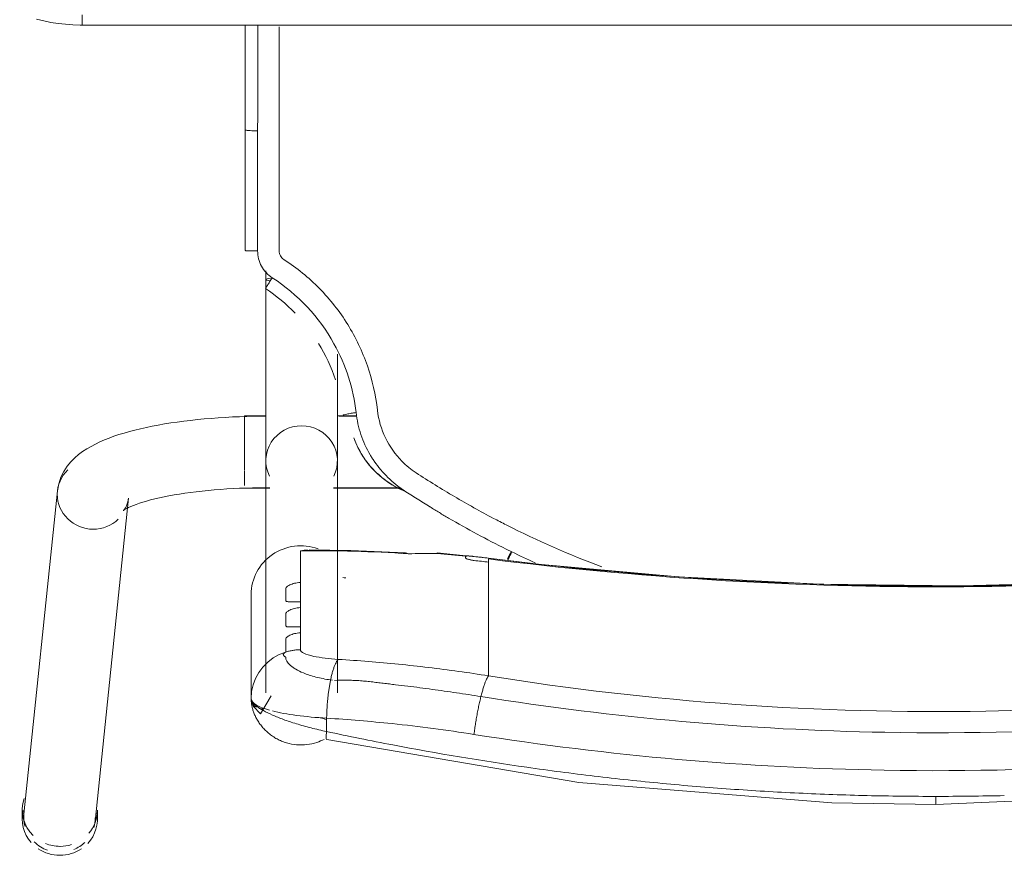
# Model space of a CAD drawing. Header units: metres. Extents: x 2.9 to 42.3, y -72.9 to -49.3.
# Tile 31 of 256: x 6.448 to 6.733, y -65.366 to -65.124. Entities that reach past the tile are written whole.
import ezdxf

# ---------------------------------------------------------------- set-up
doc = ezdxf.new("R2010")
doc.units = ezdxf.units.M
doc.layers.add('I-FURN', color=7, linetype='Continuous', lineweight=18)

# ---------------------------------------------------------------- blocks, each defined once
blk = doc.blocks.new('ConjuntoParaAlunoTamanho6 - CJA06_ConjuntoParaAlunoTamanho6-V13-2PAV')
at = {"layer": 'I-FURN', "color": 253, "true_color": 0xaaaaaa}
for p, q in [((0.24321, 0.29526), (0.23354, 0.20182)), ((0.24254, 0.29456), (0.24254, 0.29197)), ((0.2643, 0.29197), (0.2643, 0.29456)), ((0.25413, 0.19969), (0.2638, 0.29312)), ((0.1981, 0.22964), (0.1981, 0.25969)), ((0.17315, 0.25812), (0.17315, 0.19097)), ((0.19385, 0.19097), (0.19385, 0.25812)), ((0.17457, 0.25441), (0.17513, 0.25435)), ((0.1959, 0.25221), (0.19685, 0.25395)), ((0.19685, 0.25395), (0.19754, 0.2558)), ((0.12943, 0.2438), (0.12943, 0.25317)), ((0.19471, 0.25062), (0.1959, 0.25221)), ((0.12943, 0.24214), (0.12943, 0.2438)), ((0.12943, 0.24214), (0.12943, 0.23653)), ((0.18386, 0.23904), (0.18386, 0.24073)), ((0.12943, 0.23653), (0.12943, 0.23486)), ((0.12943, 0.23486), (0.12943, 0.22925)), ((0.18386, 0.23176), (0.18386, 0.23345)), ((0.12943, 0.22759), (0.12943, 0.22925)), ((0.12943, 0.22759), (0.12943, 0.22197)), ((0.18386, 0.21701), (0.18386, 0.22617)), ((0.12943, 0.22031), (0.12943, 0.22197)), ((0.12946, 0.21915), (0.14434, 0.21757)), ((0.17944, 0.21689), (0.18173, 0.21678)), ((0.17429, 0.19894), (0.15474, 0.19894)), ((0.17429, 0.19879), (0.15494, 0.19879)), ((0.2, 0.19894), (0.19271, 0.19894)), ((0.19385, 0.19879), (0.19271, 0.19879)), ((0.19385, 0.19845), (0.19385, 0.19879)), ((0.19385, 0.19764), (0.19385, 0.19845)), ((0.2, 0.1938), (0.2, 0.19814)), ((0.19385, 0.1916), (0.19385, 0.19367)), ((0.2, 0.18573), (0.2, 0.19364)), ((0.19385, 0.18582), (0.19385, 0.18688)), ((0.19385, 0.18371), (0.19385, 0.18582)), ((0.2, 0.17794), (0.2, 0.1856)), ((0.19385, 0.17809), (0.19385, 0.18059)), ((0.16757, 0.17809), (0.17268, 0.17809)), ((0.1676, 0.17794), (0.17323, 0.17794)), ((0.19377, 0.17794), (0.2, 0.17794)), ((0.19385, 0.13604), (0.19385, 0.13857)), ((0.19983, 0.13021), (0.19982, 0.0953)), ((0.19982, 0.06497), (0.19982, 0.0953)), ((0.247, 0.06497), (-0.247, 0.06497)), ((0.247, 0.06497), (-0.247, 0.06497)), ((0.247, 0.06497), (0.247, 0.06197))]:
    blk.add_line(p, q, dxfattribs=at)
at = {"layer": 'I-FURN', "color": 253, "true_color": 0xaaaaaa, "flags": 128}
for points in [[(0.0001, 0.2904), (-0.07267, 0.28721), (-0.14486, 0.2777), (-0.17603, 0.27161)], [(0.17623, 0.27161), (0.10331, 0.28398), (0.03018, 0.28985), (0.0001, 0.2904)], [(0.17627, 0.2654), (0.17627, 0.26637), (0.17627, 0.26734), (0.17627, 0.26831), (0.17627, 0.26928)], [(0.1981, 0.25971), (0.19792, 0.26092), (0.19739, 0.26208), (0.1954, 0.2642), (0.19227, 0.25896)], [(0.19754, 0.2558), (0.19796, 0.25773), (0.1981, 0.25969)], [(0.1981, 0.25971), (0.1981, 0.2522), (0.1981, 0.24468)], [(0.1981, 0.22964), (0.1981, 0.23715), (0.1981, 0.24467), (0.1981, 0.25218), (0.1981, 0.25969)], [(0.19172, 0.24799), (0.19331, 0.2492), (0.19471, 0.25062)], [(0.1881, 0.24628), (0.18997, 0.24701), (0.19172, 0.24799)], [(0.18386, 0.24073), (0.18386, 0.24195), (0.18386, 0.24317), (0.18386, 0.24439), (0.18386, 0.24561)], [(0.1881, 0.24628), (0.1881, 0.24532), (0.1881, 0.24435), (0.1881, 0.24339), (0.1881, 0.24243)], [(0.18386, 0.23345), (0.18386, 0.23485), (0.18386, 0.23624), (0.18386, 0.23764), (0.18386, 0.23904)], [(0.1881, 0.23868), (0.1881, 0.2378), (0.1881, 0.23692), (0.1881, 0.23603), (0.1881, 0.23515)], [(0.18386, 0.22617), (0.18386, 0.22757), (0.18386, 0.22897), (0.18386, 0.23036), (0.18386, 0.23176)], [(0.1881, 0.23141), (0.1881, 0.23052), (0.1881, 0.22964), (0.1881, 0.22876), (0.1881, 0.22787)], [(-0.12926, 0.21915), (-0.08865, 0.22342), (-0.0479, 0.2261), (-0.00707, 0.22717), (0.03376, 0.22666), (0.07455, 0.22454), (0.11521, 0.22083), (0.12946, 0.21915)], [(0.12943, 0.21937), (0.12943, 0.21961), (0.12943, 0.21984), (0.12943, 0.22007), (0.12943, 0.22031)], [(0.1361, 0.21901), (0.1361, 0.21893), (0.1361, 0.21886), (0.1361, 0.21878), (0.1361, 0.2187)], [(0.15351, 0.21761), (0.16928, 0.2169), (0.18131, 0.21677)], [(0.18173, 0.21678), (0.18279, 0.21686), (0.18386, 0.21701)], [(0.23507, 0.20536), (0.23501, 0.20531), (0.23482, 0.20518), (0.23451, 0.20499), (0.23408, 0.20476), (0.23355, 0.20449), (0.23291, 0.2042), (0.23217, 0.20389), (0.23133, 0.20358), (0.23041, 0.20326), (0.22941, 0.20294), (0.22832, 0.20262), (0.22717, 0.2023), (0.22594, 0.20199), (0.22464, 0.20169), (0.22328, 0.2014), (0.22186, 0.20112), (0.22039, 0.20086), (0.21886, 0.2006), (0.21729, 0.20036), (0.21567, 0.20014), (0.214, 0.19993), (0.2123, 0.19973), (0.21057, 0.19956), (0.2088, 0.1994), (0.207, 0.19926), (0.20518, 0.19913), (0.20334, 0.19903), (0.20148, 0.19894), (0.19961, 0.19888), (0.19772, 0.19883), (0.19583, 0.1988), (0.19394, 0.19879), (0.19385, 0.19879)], [(0.23354, 0.20182), (0.23373, 0.20287), (0.23403, 0.20376), (0.23437, 0.20445), (0.23469, 0.20492), (0.23492, 0.20521), (0.23505, 0.20534), (0.23507, 0.20536)], [(0.25413, 0.19969), (0.25375, 0.19762), (0.25311, 0.19572), (0.25226, 0.19403), (0.25129, 0.19256), (0.25023, 0.19128), (0.24913, 0.19017), (0.24799, 0.18919), (0.24683, 0.18832), (0.24563, 0.18753), (0.24441, 0.18681), (0.24316, 0.18615), (0.24188, 0.18553), (0.24055, 0.18496), (0.23919, 0.18441), (0.23778, 0.1839), (0.23633, 0.18341), (0.23483, 0.18295), (0.2333, 0.18251), (0.23171, 0.1821), (0.23008, 0.1817), (0.22841, 0.18133), (0.2267, 0.18098), (0.22495, 0.18064), (0.22315, 0.18033), (0.22132, 0.18004), (0.21946, 0.17976), (0.21756, 0.17951), (0.21562, 0.17928), (0.21366, 0.17906), (0.21168, 0.17887), (0.20967, 0.1787), (0.20763, 0.17855), (0.20558, 0.17842), (0.20352, 0.17831), (0.20144, 0.17823), (0.19935, 0.17816), (0.19725, 0.17811), (0.19515, 0.17809), (0.19385, 0.17809)], [(0.17315, 0.16015), (0.17315, 0.162), (0.17315, 0.16382), (0.17315, 0.1656), (0.17315, 0.16735), (0.17315, 0.16905), (0.17315, 0.17071), (0.17315, 0.17233), (0.17315, 0.1739), (0.17315, 0.17541), (0.17315, 0.17687), (0.17315, 0.17828), (0.17315, 0.17963), (0.17315, 0.18092), (0.17315, 0.18215), (0.17315, 0.18331), (0.17315, 0.18441), (0.17315, 0.18544), (0.17315, 0.1864), (0.17315, 0.18729), (0.17315, 0.1881), (0.17315, 0.18885), (0.17315, 0.18951), (0.17315, 0.19011), (0.17315, 0.19062), (0.17315, 0.19097)], [(0.19385, 0.19097), (0.19385, 0.19051), (0.19385, 0.18998), (0.19385, 0.18937), (0.19385, 0.18869), (0.19385, 0.18793), (0.19385, 0.1871), (0.19385, 0.18619), (0.19385, 0.18522), (0.19385, 0.18417), (0.19385, 0.18306), (0.19385, 0.18188), (0.19385, 0.18064), (0.19385, 0.17934), (0.19385, 0.17798), (0.19385, 0.17656), (0.19385, 0.17508), (0.19385, 0.17355), (0.19385, 0.17198), (0.19385, 0.17035), (0.19385, 0.16868), (0.19385, 0.16696), (0.19385, 0.16521), (0.19385, 0.16342), (0.19385, 0.16159), (0.19385, 0.15974), (0.19385, 0.15785), (0.19385, 0.15594), (0.19385, 0.15401), (0.19385, 0.15206), (0.19385, 0.15009), (0.19385, 0.14811), (0.19385, 0.14612), (0.19385, 0.14413), (0.19385, 0.14213), (0.19385, 0.14013), (0.19385, 0.13857)], [(0.16841, 0.18432), (0.16841, 0.18434), (0.16841, 0.18435), (0.16841, 0.18437), (0.16841, 0.18438)], [(0.19623, 0.13025), (0.19623, 0.12639), (0.19623, 0.12254), (0.19623, 0.11868), (0.19623, 0.11483), (0.19623, 0.11097), (0.19623, 0.10712), (0.19623, 0.10327), (0.19623, 0.09941), (0.19623, 0.09556)], [(0.26015, 0.06331), (0.25809, 0.06379), (0.25601, 0.0642), (0.25391, 0.06451), (0.25181, 0.06475), (0.24969, 0.0649), (0.24757, 0.06496), (0.247, 0.06497)]]:
    blk.add_lwpolyline(points, dxfattribs=at)
at = {"layer": 'I-FURN', "color": 253, "true_color": 0xaaaaaa}
for centre, major_axis, ratio, start_param, end_param in [((0.25342, 0.29456), (0.01088, 0), 0.965926, 1.570796, 2.182166), ((0.25342, 0.29456), (-0.01088, 0), 0.965926, 4.098128, 4.712389), ((0.25351, 0.29419), (-0.01029, 0.00107), 0.967158, 5.223081, 5.597593), ((0.25342, 0.29197), (0.01088, 0), 0.965926, 1.581694, 1.883969), ((0.25342, 0.29197), (0.01088, 0), 0.965926, 1.176355, 1.570796), ((0.25351, 0.29419), (-0.01029, 0.00107), 0.967158, 4.026797, 4.46746), ((0.25342, 0.29456), (0.01088, 0), 0.965926, 2.404321, 3.312013), ((0.25342, 0.29197), (0.01088, 0), 0.965926, 5.959867, 7.062609), ((0.25342, 0.29456), (0.01088, 0), 0.965926, 6.052088, 6.985956), ((0.25342, 0.29197), (0.01088, 0), 0.965926, 2.446266, 3.141593), ((0.25351, 0.29419), (-0.01029, 0.00107), 0.967158, 6.102343, 6.382991), ((0.25351, 0.29419), (-0.01029, 0.00107), 0.967158, 3.141593, 3.502975), ((0.0001, -0.77159), (1.0211, 0), 0.978148, 1.443771, 1.697822), ((0.0001, -0.77117), (1.0209, 0), 0.978148, 1.443771, 1.697822), ((0.1837, 0.22964), (0.0144, 0), 0.978148, 4.362105, 6.283185), ((0.17947, 0.60128), (0.385, 0), 0.978148, 4.689765, 4.691852), ((0.17947, 0.60356), (0.395, 0), 0.978148, 4.585364, 4.595996), ((0.17947, 0.60221), (0.3948, 0), 0.978148, 4.585364, 4.595936), ((0.17947, 0.60263), (0.395, 0), 0.978148, 4.602237, 4.623287), ((0.14521, 0.22754), (0.00087, 0.00996), 0.018501, 2.93296, 3.325659), ((0.17947, 0.60336), (0.395, 0), 0.978148, 4.644485, 4.723499), ((0.24383, 0.20075), (-0.01029, 0.00107), 0.967158, 4.812195, 5.597593), ((0.24383, 0.20075), (-0.01029, 0.00107), 0.967158, 3.241398, 4.812195), ((0.24383, 0.20075), (-0.01029, 0.00107), 0.967158, 2.456, 3.241398), ((0.1835, 0.19097), (0.01035, 0), 0.978148, 2.686587, 4.712389), ((0.1835, 0.19097), (0.01035, 0), 0.978148, 4.712389, 6.738191), ((0.1835, 0.13857), (0.01035, 0), 0.069756, 5.759587, 6.776353)]:
    blk.add_ellipse(centre, major_axis=major_axis, ratio=ratio, start_param=start_param, end_param=end_param, dxfattribs=at)
for points in [[(0.0001, 0.28802), (-0.00651, 0.28802), (-0.01312, 0.28795), (-0.01972, 0.28779)], [(0.0001, 0.29036), (0.0001, 0.29029), (0.0001, 0.29001), (0.0001, 0.28916), (0.0001, 0.28841), (0.0001, 0.28802)], [(0.01992, 0.28779), (0.01332, 0.28795), (0.00671, 0.28802), (0.0001, 0.28802)], [(0.03973, 0.28708), (0.03313, 0.2874), (0.02653, 0.28763), (0.01992, 0.28779)], [(0.0595, 0.28591), (0.05292, 0.28638), (0.04633, 0.28677), (0.03973, 0.28708)], [(0.07921, 0.28427), (0.07265, 0.28489), (0.06608, 0.28544), (0.0595, 0.28591)], [(0.09885, 0.28217), (0.09232, 0.28294), (0.08577, 0.28365), (0.07921, 0.28427)], [(0.11839, 0.27961), (0.11189, 0.28054), (0.10538, 0.28139), (0.09885, 0.28217)], [(0.15712, 0.27316), (0.1443, 0.2756), (0.13138, 0.27776), (0.11839, 0.27961)], [(0.17627, 0.26928), (0.16991, 0.27065), (0.16353, 0.27194), (0.15712, 0.27316)], [(0.17627, 0.26928), (0.17633, 0.26966), (0.17642, 0.27037), (0.17644, 0.2712), (0.17636, 0.27149), (0.1763, 0.27156)], [(0.13164, 0.25914), (0.13175, 0.25959), (0.13198, 0.26053), (0.13231, 0.26203), (0.13262, 0.26359), (0.13292, 0.2652), (0.1332, 0.26684), (0.13344, 0.26848), (0.13359, 0.26956), (0.13366, 0.2701)], [(0.17513, 0.25435), (0.1752, 0.25471), (0.17534, 0.25544), (0.17553, 0.25659), (0.17571, 0.25778), (0.17586, 0.25902), (0.17599, 0.26028), (0.1761, 0.26156), (0.17618, 0.26285), (0.17624, 0.26413), (0.17626, 0.26498), (0.17627, 0.2654)], [(0.19197, 0.26331), (0.19, 0.26382), (0.18523, 0.2647), (0.17934, 0.26523), (0.17627, 0.2654)], [(0.17811, 0.26528), (0.17751, 0.26545), (0.1769, 0.26561), (0.17629, 0.26577)], [(0.12943, 0.25317), (0.12952, 0.25327), (0.1297, 0.25353), (0.13, 0.25409), (0.13031, 0.25481), (0.13064, 0.25568), (0.13097, 0.2567), (0.1313, 0.25786), (0.13153, 0.2587), (0.13164, 0.25914)], [(0.17285, 0.2484), (0.17297, 0.2485), (0.1732, 0.24877), (0.17355, 0.24934), (0.17389, 0.25006), (0.17423, 0.25093), (0.17455, 0.25195), (0.17485, 0.25308), (0.17504, 0.25392), (0.17513, 0.25435)], [(0.18386, 0.24561), (0.18422, 0.24561), (0.18494, 0.24565), (0.18601, 0.24578), (0.18707, 0.24599), (0.18776, 0.24617), (0.1881, 0.24628)], [(0.12434, 0.2095), (0.11529, 0.21408), (0.10607, 0.21814), (0.09666, 0.22168)], [(0.11594, 0.2205), (0.11821, 0.21947), (0.12046, 0.21841), (0.1227, 0.21732)], [(0.1227, 0.21732), (0.12291, 0.21776), (0.12336, 0.21866), (0.12377, 0.21945), (0.12395, 0.2198)], [(0.12395, 0.21936), (0.12377, 0.21898), (0.12356, 0.21856), (0.12335, 0.21813)], [(0.1336, 0.21981), (0.13377, 0.21979), (0.1341, 0.21974), (0.13456, 0.21967), (0.13499, 0.21957), (0.13538, 0.21946), (0.13569, 0.21935), (0.13593, 0.21923), (0.13606, 0.21912), (0.1361, 0.21905), (0.1361, 0.21901)], [(0.12436, 0.21651), (0.12408, 0.21665), (0.12353, 0.21692), (0.12297, 0.21719), (0.1227, 0.21732)], [(0.12334, 0.21813), (0.12319, 0.21783), (0.12304, 0.21753), (0.12289, 0.21723)], [(0.14098, 0.20758), (0.13826, 0.20916), (0.13276, 0.21224), (0.12717, 0.21512), (0.12436, 0.21651)], [(0.1361, 0.2187), (0.1361, 0.21868), (0.13609, 0.21865), (0.13607, 0.21862), (0.13605, 0.2186)], [(0.14432, 0.21779), (0.14576, 0.21776), (0.1486, 0.21775), (0.15133, 0.21782), (0.15267, 0.21788)], [(0.15267, 0.21788), (0.1532, 0.21758), (0.15369, 0.21752), (0.15417, 0.21772)], [(0.12798, 0.20762), (0.12738, 0.20794), (0.12617, 0.20857), (0.12495, 0.20919), (0.12434, 0.2095)], [(0.1504, 0.19445), (0.14673, 0.19684), (0.13935, 0.20142), (0.13181, 0.20561), (0.12798, 0.20762)], [(0.14635, 0.20432), (0.14546, 0.20487), (0.14368, 0.20597), (0.14188, 0.20704), (0.14098, 0.20758)], [(0.15378, 0.19963), (0.15256, 0.20043), (0.1501, 0.202), (0.14762, 0.20355), (0.14638, 0.20431)], [(0.15863, 0.1971), (0.15703, 0.19822), (0.15531, 0.19916), (0.1535, 0.1999)], [(0.15374, 0.19972), (0.15472, 0.19931), (0.15575, 0.19881), (0.1568, 0.1982)], [(0.1625, 0.1911), (0.16134, 0.1928), (0.15869, 0.19594), (0.1555, 0.19851), (0.15378, 0.19963)], [(0.15448, 0.19112), (0.15386, 0.19174), (0.15256, 0.19292), (0.15114, 0.19396), (0.1504, 0.19445)], [(0.16156, 0.17636), (0.16124, 0.17915), (0.15968, 0.18454), (0.15645, 0.18912), (0.15448, 0.19112)], [(0.16371, 0.18924), (0.16352, 0.18955), (0.16313, 0.19018), (0.16271, 0.1908), (0.1625, 0.1911)], [(0.16774, 0.17706), (0.1675, 0.1792), (0.16656, 0.18343), (0.16479, 0.18738), (0.16371, 0.18924)], [(0.16501, 0.19076), (0.16537, 0.19026), (0.16604, 0.18925), (0.16695, 0.18767), (0.16775, 0.18603), (0.1682, 0.1849), (0.16841, 0.18432)], [(0.17146, 0.1778), (0.17147, 0.17776), (0.17128, 0.17766), (0.17046, 0.17746), (0.16921, 0.17725), (0.16823, 0.17712), (0.16774, 0.17706)], [(0.1786, 0.15703), (0.17658, 0.16034), (0.17494, 0.16389), (0.17372, 0.16757)], [(0.19391, 0.14119), (0.19084, 0.14321), (0.18795, 0.1456), (0.18537, 0.14827)], [(0.19199, 0.13805), (0.19225, 0.13846), (0.19278, 0.13928), (0.19344, 0.14033), (0.19385, 0.14103), (0.19393, 0.14119), (0.19391, 0.14119)], [(0.19623, 0.13025), (0.19622, 0.13104), (0.19604, 0.13255), (0.19519, 0.13473), (0.19383, 0.13663), (0.19265, 0.13762), (0.19199, 0.13805)], [(0.19, 0.13025), (0.19, 0.1305), (0.18994, 0.13099), (0.18966, 0.1317), (0.18922, 0.13231), (0.18884, 0.13263), (0.18863, 0.13277)], [(0.19, 0.09555), (0.19, 0.09868), (0.19, 0.10482), (0.19, 0.11314), (0.19, 0.12173), (0.19, 0.1274), (0.19, 0.13025)], [(0.19982, 0.1302), (0.19984, 0.13021), (0.19969, 0.13022), (0.19891, 0.13024), (0.1977, 0.13025), (0.19672, 0.13025), (0.19623, 0.13025)], [(0.19982, 0.1302), (0.19982, 0.12729), (0.19982, 0.12438), (0.19982, 0.12147)], [(0.19982, 0.09529), (0.19982, 0.1011), (0.19982, 0.11273), (0.19982, 0.12438), (0.19982, 0.1302)], [(0.19982, 0.11273), (0.19982, 0.10691), (0.19982, 0.1011), (0.19982, 0.09528)], [(0.19623, 0.09556), (0.19662, 0.09556), (0.19701, 0.09556), (0.19738, 0.09555)], [(0.19738, 0.09555), (0.19775, 0.09554), (0.1981, 0.09553), (0.19841, 0.09551)], [(0.19982, 0.0953), (0.19982, 0.0953), (0.19982, 0.09529), (0.19982, 0.09529)], [(0.19982, 0.06497), (0.19982, 0.07507), (0.19982, 0.08518), (0.19982, 0.09529)], [(0.19982, 0.07534), (0.19982, 0.07188), (0.19982, 0.06842), (0.19982, 0.06497)]]:
    blk.add_open_spline(points, degree=3, dxfattribs=at)
for points, knots in [([(-0.13346, 0.2701), (-0.0847, 0.2778), (0.00519, 0.28415), (0.09466, 0.27626), (0.13366, 0.2701)], [-1, -1, -1, -1, -0.444444, 0, 0, 0, 0]), ([(0.17699, 0.27153), (0.17765, 0.27187), (0.17927, 0.27255), (0.18196, 0.27315), (0.18496, 0.2732), (0.18741, 0.27274), (0.18905, 0.27216), (0.18996, 0.27176), (0.19062, 0.27143), (0.19127, 0.27106), (0.19212, 0.27051), (0.19313, 0.26973), (0.19423, 0.2687), (0.19516, 0.26763), (0.19594, 0.26656), (0.1966, 0.26547), (0.19712, 0.26439), (0.19752, 0.26334), (0.1978, 0.26234), (0.19804, 0.26108), (0.1981, 0.26023), (0.1981, 0.25971)], [0.3275759, 0.3275759, 0.3275759, 0.3275759, 0.375, 0.4375, 0.5, 0.5625, 0.59375, 0.609375, 0.625, 0.640625, 0.65625, 0.6875, 0.71875, 0.75, 0.78125, 0.8125, 0.84375, 0.875, 0.90625, 0.9375, 1, 1, 1, 1]), ([(-0.13144, 0.25914), (-0.08343, 0.26683), (0.00512, 0.27318), (0.09323, 0.26529), (0.13164, 0.25914)], [-1, -1, -1, -1, -0.444444, 0, 0, 0, 0]), ([(0.13366, 0.2701), (0.14155, 0.26885), (0.15578, 0.26699), (0.16997, 0.2658), (0.17627, 0.2654)], [-1, -1, -1, -1, -0.444444, 0, 0, 0, 0]), ([(0.17627, 0.26928), (0.1778, 0.26895), (0.18084, 0.26823), (0.1851, 0.26704), (0.18885, 0.26578), (0.19302, 0.26411), (0.19708, 0.26187), (0.1981, 0.26034), (0.1981, 0.25971)], [0, 0, 0, 0, 0.125, 0.25, 0.375, 0.5, 0.75, 1, 1, 1, 1]), ([(0.12943, 0.25317), (0.08224, 0.26075), (-0.00484, 0.26702), (-0.09148, 0.25924), (-0.12923, 0.25317)], [-1, -1, -1, -1, -0.444444, 0, 0, 0, 0]), ([(0.1981, 0.25969), (0.1981, 0.26035), (0.1971, 0.26156), (0.19436, 0.26264), (0.19278, 0.26309)], [0, 0, 0, 0, 0.25, 0.4645248, 0.4645248, 0.4645248, 0.4645248]), ([(0.19589, 0.26257), (0.19565, 0.26263), (0.19517, 0.26271), (0.1947, 0.26267), (0.19448, 0.26263)], [0.3140409, 0.3140409, 0.3140409, 0.3140409, 0.375, 0.4333514, 0.4333514, 0.4333514, 0.4333514]), ([(0.1981, 0.25971), (0.1981, 0.26024), (0.19787, 0.26101), (0.19723, 0.26183), (0.19682, 0.26214), (0.1966, 0.26226)], [0, 0, 0, 0, 0.125, 0.1875, 0.25, 0.25, 0.25, 0.25]), ([(0.13164, 0.25914), (0.13399, 0.25877), (0.13871, 0.25805), (0.14577, 0.25706), (0.15166, 0.25629), (0.15577, 0.2558), (0.15812, 0.25552), (0.15988, 0.25532), (0.16163, 0.25511), (0.16339, 0.25489), (0.16514, 0.25469), (0.16691, 0.25455), (0.16868, 0.25447), (0.17104, 0.2544), (0.17282, 0.25442), (0.17401, 0.25447)], [0, 0, 0, 0, 0.166667, 0.333333, 0.5, 0.583333, 0.625, 0.666667, 0.708333, 0.75, 0.791667, 0.833333, 0.875, 0.916667, 1, 1, 1, 1]), ([(0.17513, 0.25435), (0.17661, 0.25414), (0.17948, 0.25358), (0.18284, 0.25246), (0.1849, 0.25145), (0.18608, 0.25069), (0.18754, 0.24953), (0.18812, 0.24854), (0.1881, 0.24778)], [0, 0, 0, 0, 0.2, 0.4, 0.55, 0.625, 0.7, 1, 1, 1, 1]), ([(0.12943, 0.25317), (0.13522, 0.25225), (0.14681, 0.25064), (0.16129, 0.24919), (0.16997, 0.24858), (0.17285, 0.2484)], [0, 0, 0, 0, 0.4, 0.8, 1, 1, 1, 1]), ([(0.17285, 0.2484), (0.17555, 0.24823), (0.17966, 0.24775), (0.18317, 0.24668), (0.18386, 0.24597), (0.18386, 0.24561)], [0, 0, 0, 0, 0.444444, 0.722222, 1, 1, 1, 1]), ([(0.1881, 0.24778), (0.18821, 0.24772), (0.18836, 0.24763), (0.18849, 0.24751), (0.18856, 0.24744), (0.1886, 0.24738), (0.18864, 0.24733), (0.1887, 0.24726), (0.18876, 0.24718), (0.1888, 0.24708), (0.18879, 0.247), (0.18877, 0.24693), (0.18873, 0.24686), (0.18866, 0.24676), (0.1885, 0.24657), (0.18828, 0.2464), (0.1881, 0.24628)], [0, 0, 0, 0, 0.166667, 0.25, 0.291667, 0.333333, 0.375, 0.416667, 0.5, 0.583333, 0.625, 0.666667, 0.708333, 0.75, 0.833333, 1, 1, 1, 1]), ([(0.1881, 0.24243), (0.1881, 0.24236), (0.18804, 0.24222), (0.18782, 0.24198), (0.18743, 0.2417), (0.18691, 0.24142), (0.18629, 0.24117), (0.18532, 0.24088), (0.18448, 0.24075), (0.18386, 0.24073)], [0, 0, 0, 0, 0.125, 0.25, 0.375, 0.5, 0.625, 0.75, 1, 1, 1, 1]), ([(0.18386, 0.23904), (0.18448, 0.23902), (0.18532, 0.23903), (0.18629, 0.23904), (0.18691, 0.23904), (0.18743, 0.23902), (0.18782, 0.23896), (0.18804, 0.23885), (0.1881, 0.23875), (0.1881, 0.23868)], [0, 0, 0, 0, 0.25, 0.375, 0.5, 0.625, 0.75, 0.875, 1, 1, 1, 1]), ([(0.1881, 0.23515), (0.1881, 0.23508), (0.18804, 0.23494), (0.18782, 0.2347), (0.18743, 0.23442), (0.18691, 0.23414), (0.18629, 0.23389), (0.18532, 0.2336), (0.18448, 0.23348), (0.18386, 0.23345)], [0, 0, 0, 0, 0.125, 0.25, 0.375, 0.5, 0.625, 0.75, 1, 1, 1, 1]), ([(0.18386, 0.23176), (0.18448, 0.23175), (0.18532, 0.23175), (0.18629, 0.23176), (0.18691, 0.23176), (0.18743, 0.23174), (0.18782, 0.23168), (0.18804, 0.23158), (0.1881, 0.23147), (0.1881, 0.23141)], [0, 0, 0, 0, 0.25, 0.375, 0.5, 0.625, 0.75, 0.875, 1, 1, 1, 1]), ([(0.1881, 0.22787), (0.1881, 0.22781), (0.18804, 0.22767), (0.18782, 0.22742), (0.18743, 0.22714), (0.18691, 0.22687), (0.18629, 0.22661), (0.18532, 0.22633), (0.18448, 0.2262), (0.18386, 0.22617)], [0, 0, 0, 0, 0.125, 0.25, 0.375, 0.5, 0.625, 0.75, 1, 1, 1, 1]), ([(0.13605, 0.2186), (0.13602, 0.21857), (0.13593, 0.21853), (0.13575, 0.2185), (0.13549, 0.21849), (0.13508, 0.2185), (0.13445, 0.21856), (0.1339, 0.21862), (0.1336, 0.21866)], [0, 0, 0, 0, 0.125, 0.25, 0.375, 0.5, 0.75, 1, 1, 1, 1]), ([(0.15683, 0.19818), (0.15764, 0.19771), (0.15919, 0.19669), (0.16207, 0.19434), (0.16393, 0.19226), (0.16501, 0.19076)], [0, 0, 0, 0, 0.25, 0.5, 1, 1, 1, 1]), ([(0.16841, 0.18438), (0.16796, 0.18563), (0.16686, 0.18807), (0.16383, 0.19273), (0.16081, 0.19558), (0.15863, 0.1971)], [0, 0, 0, 0, 0.25, 0.5, 1, 1, 1, 1]), ([(0.16774, 0.17706), (0.16854, 0.1701), (0.17345, 0.15474), (0.18461, 0.14281), (0.19199, 0.13805)], [0, 0, 0, 0, 0.444444, 1, 1, 1, 1]), ([(0.18863, 0.13277), (0.18486, 0.13521), (0.17974, 0.13937), (0.17389, 0.14605), (0.17007, 0.15149), (0.1669, 0.15732), (0.16353, 0.16552), (0.16208, 0.17192), (0.16156, 0.17636)], [0, 0, 0, 0, 0.25, 0.375, 0.5, 0.625, 0.75, 1, 1, 1, 1]), ([(0.19, 0.06548), (0.19, 0.06617), (0.19, 0.06811), (0.19, 0.07088), (0.19, 0.07365), (0.19, 0.07618), (0.19, 0.07838), (0.19, 0.0801), (0.19, 0.08153), (0.19, 0.08284), (0.19, 0.08398), (0.19, 0.08486), (0.19, 0.08558), (0.19, 0.08626), (0.19, 0.0868), (0.19, 0.08716), (0.19, 0.08749), (0.19, 0.08795), (0.19, 0.08848), (0.19, 0.089), (0.19, 0.08963), (0.19, 0.09074), (0.19, 0.09261), (0.19, 0.0945), (0.19, 0.09555)], [0.4659091, 0.4659091, 0.4659091, 0.4659091, 0.4772727, 0.5, 0.5227273, 0.5454545, 0.5681818, 0.5909091, 0.6136364, 0.6363636, 0.6590909, 0.6818182, 0.7045455, 0.7272727, 0.75, 0.7727273, 0.7954545, 0.8181818, 0.8409091, 0.8636364, 0.8863636, 0.9090909, 0.9545455, 1, 1, 1, 1]), ([(0.19618, 0.06498), (0.19616, 0.06721), (0.1961, 0.07741), (0.19616, 0.08755), (0.19623, 0.09556)], [0.8400419, 0.8400419, 0.8400419, 0.8400419, 0.875, 1, 1, 1, 1]), ([(0.19841, 0.09551), (0.19872, 0.09549), (0.19926, 0.09545), (0.19973, 0.09538), (0.19982, 0.09532), (0.19982, 0.0953)], [0.4, 0.4, 0.4, 0.4, 0.6, 0.8, 0.9699288, 0.9699288, 0.9699288, 0.9699288])]:
    blk.add_open_spline(points, degree=3, knots=knots, dxfattribs=at)
blk = doc.blocks.new('4 GRE - ESCOLA DE CINEMA E AUDIOVISUAL CINE REX R07_rvt-1-2PAV')
at = {"layer": 'I-FURN', "color": 253, "lineweight": 18, "true_color": 0xaaaaaa, "rotation": 180}
blk.add_blockref('ConjuntoParaAlunoTamanho6 - CJA06_ConjuntoParaAlunoTamanho6-V13-2PAV', (6.71299, -65.06045), dxfattribs=at)

msp = doc.modelspace()

# ---------------------------------------------------------------- block references
at = {"lineweight": 5}
msp.add_blockref('4 GRE - ESCOLA DE CINEMA E AUDIOVISUAL CINE REX R07_rvt-1-2PAV', (0, 0), dxfattribs=at)

doc.saveas('drawing.dxf')
